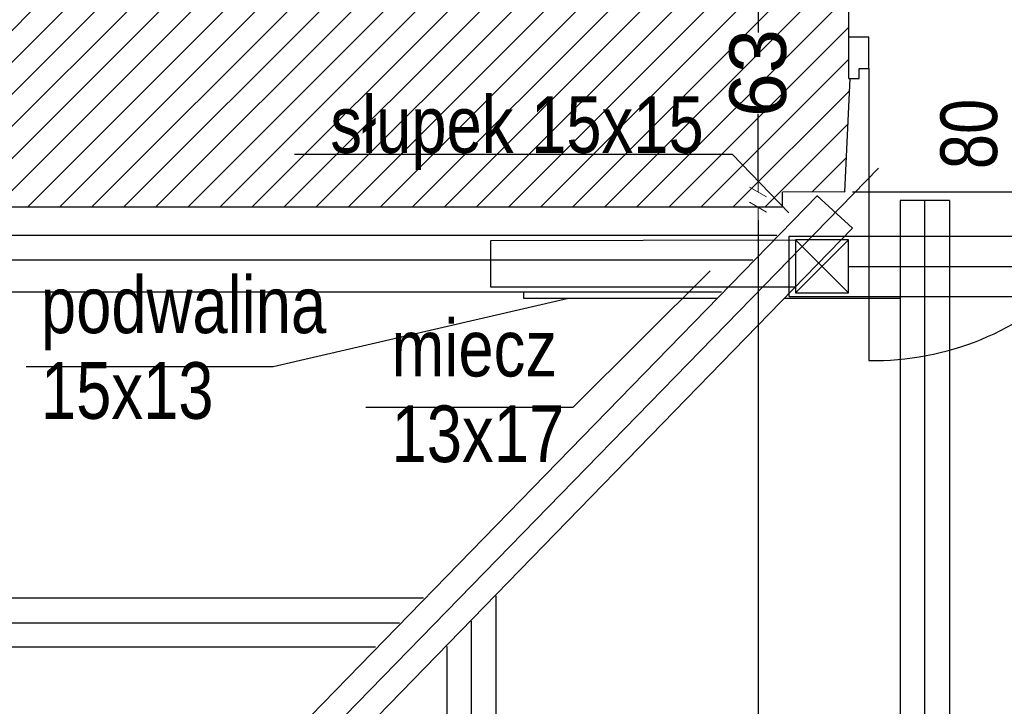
# Model space of a CAD drawing. Header units: millimetres. Extents: x 77315 to 1057463, y -108895 to -47643.
# Tile 7 of 62: x 84050 to 86656, y -102484 to -100667. Entities that reach past the tile are written whole.
import ezdxf

# ---------------------------------------------------------------- set-up
doc = ezdxf.new("R2010")
doc.units = ezdxf.units.MM
doc.header["$MEASUREMENT"] = 0
for name, color, linetype in [('A-DRZWI', 7, 'Continuous'), ('DIM MALY', 7, 'Continuous'), ('Drawing & Figure', 7, 'Continuous'), ('DRZWI', 7, 'Continuous'), ('opisy inne', 7, 'Continuous'), ('OSIE', 7, 'Continuous'), ('platew', 7, 'Continuous'), ('podciagi', 7, 'Continuous'), ('podwaliny', 7, 'Continuous'), ('Structural - Bearing', 7, 'Continuous'), ('wiezba', 7, 'Continuous')]:
    doc.layers.add(name, color=color, linetype=linetype)
doc.styles.add('STYL_AUTOMATYCZNY_2', font='arial.ttf')
doc.styles.add('STYL_AUTOMATYCZNY_3', font='arial.ttf', dxfattribs={"width": 0.8})
doc.dimstyles.new('STYL_AUTOMATYCZNY__1', dxfattribs={"dimtxt": 150, "dimasz": 34.231941, "dimexe": 0.18, "dimexo": 0.0625, "dimgap": 0, "dimtad": 1, "dimdec": 0, "dimlfac": 0.1, "dimzin": 0, "dimdsep": 46, "dimtxsty": 'STYL_AUTOMATYCZNY_2', "dimblk": 'ARROWHEAD_2', "dimblk1": 'ARROWHEAD_2', "dimblk2": 'ARROWHEAD_2', "dimcen": 0.09, "dimse1": 1, "dimse2": 1, "dimclrd": 7, "dimclre": 7, "dimclrt": 7, "dimadec": 0, "dimazin": 0, "dimtfac": 1, "dimtdec": 4, "dimtmove": 0, "dimatfit": 3, "dimfxl": 0, "dimtolj": 1, "dimtzin": 0, "dimarcsym": 0})

# ---------------------------------------------------------------- blocks, each defined once
blk = doc.blocks.new('ARROWHEAD_2')
at = {"color": 0, "linetype": 'Continuous', "lineweight": 0}
for p, q in [((0, 0), (-1, 0)), ((-0.378, -0.655), (0.378, 0.655))]:
    blk.add_line(p, q, dxfattribs=at)
blk = doc.blocks.new('*D170')
at = {"layer": 'Defpoints', "color": 0}
for p in [(86004.2, -100493), (86089.3, -100493), (86054.6, -101123)]:
    blk.add_point(p, dxfattribs=at)
at = {"layer": 'DIM MALY', "color": 7, "lineweight": -2}
for p, q in [((86004.2, -100527.2), (86004.2, -100700.4)), ((86004.2, -101088.8), (86004.2, -100916.1))]:
    blk.add_line(p, q, dxfattribs=at)
at = {"layer": 'DIM MALY', "color": 7, "lineweight": -2, "xscale": 34.23194115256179, "yscale": 34.23194115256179, "zscale": 34.23194115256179}
for p, rotation in [((86004.2, -100493), 90), ((86004.2, -101123), 270)]:
    blk.add_blockref('ARROWHEAD_2', p, dxfattribs=dict(at, rotation=rotation))
at = {"layer": 'DIM MALY', "color": 7, "insert": (86004.2, -100808.2), "char_height": 150, "attachment_point": 5, "rotation": 90, "style": 'STYL_AUTOMATYCZNY_2'}
blk.add_mtext('\\A1;63', dxfattribs=at)
blk = doc.blocks.new('*D434')
at = {"layer": 'Defpoints', "color": 0}
for p in [(86127.4, -101163), (86004.2, -104392.9), (86127.4, -104392.9)]:
    blk.add_point(p, dxfattribs=at)
at = {"layer": 'DIM MALY', "color": 7, "lineweight": -2}
for p, q in [((86004.2, -101197.2), (86004.2, -102612.7)), ((86004.2, -104358.7), (86004.2, -102944))]:
    blk.add_line(p, q, dxfattribs=at)
at = {"layer": 'DIM MALY', "color": 7, "lineweight": -2, "xscale": 34.23194115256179, "yscale": 34.23194115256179, "zscale": 34.23194115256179}
for p, rotation in [((86004.2, -101163), 90), ((86004.2, -104392.9), 270)]:
    blk.add_blockref('ARROWHEAD_2', p, dxfattribs=dict(at, rotation=rotation))
at = {"layer": 'DIM MALY', "color": 7, "insert": (86004.2, -102778.3), "char_height": 150, "attachment_point": 5, "rotation": 90, "style": 'STYL_AUTOMATYCZNY_2'}
blk.add_mtext('\\A1;323', dxfattribs=at)

msp = doc.modelspace()

# ---------------------------------------------------------------- hatches: boundary and pattern name
at = {"layer": 'Drawing & Figure'}
h = msp.add_hatch(dxfattribs=at)
h.set_pattern_fill('Common_Brick_0002', color=256, style=0, pattern_type=2)
h.set_pattern_definition([(45, (0, 0), (-42.426407, 42.426407), [])])
h.paths.add_polyline_path([(80273.6, -100096.9), (80333.6, -100096.9), (80333.6, -101162.8), (82194.1, -101162.9), (82238.1, -101162.9), (82378.1, -101162.9), (82378.1, -101162.8), (86069.2, -101163), (86069.2, -101161.5), (86069.2, -101123), (86234.1, -101122.8), (86248, -100822.8), (86244.3, -100822.8), (86243.7, -100492.8), (80803.6, -100492.8), (80803.6, -99972.8), (80688.6, -99956.9), (80563.6, -99956.9), (80333.6, -99956.9), (80309.6, -99956.9), (80309.6, -99971.9, 0.436052), (80299.6, -99981.6), (80299.6, -100054, -0.371445), (80286.6, -100069.9), (80286.6, -100081.9), (80273.6, -100081.9)])

# ---------------------------------------------------------------- linework, layer by layer
at = {"layer": 'A-DRZWI'}
msp.add_lwpolyline([(86297.3, -100795.7), (86297.3, -101568.9, 0.424768), (87065.5, -100795.7)], format="xyb", dxfattribs=at)
at = {"layer": 'DRZWI'}
msp.add_lwpolyline([(86244.3, -100822.8), (86271.6, -100822.8), (86271.6, -100795.7), (86297.3, -100795.7), (86297.3, -100712.8), (86244.3, -100712.8)], dxfattribs=at)
at = {"layer": 'opisy inne'}
for points in [[(84777.5, -101022.6), (85936, -101022.6), (86085.4, -101178.4)], [(84966.3, -101692), (85514.5, -101692), (85877.5, -101331.4)], [(84067.3, -101585), (84721.2, -101585), (85502.9, -101403.6)]]:
    msp.add_lwpolyline(points, dxfattribs=at)
at = {"layer": 'OSIE'}
for p, q in [((82472.9, -105011.5), (86323.1, -101059.5)), ((86445.5, -105062.8), (86445.5, -101145.5)), ((82454.1, -101302.8), (85990.5, -101302.8)), ((86243.5, -101319.9), (87762.4, -101319.9)), ((82454.1, -102262.8), (85055.2, -102262.8)), ((85245.5, -105062.8), (85245.5, -102258.8))]:
    msp.add_line(p, q, dxfattribs=at)
at = {"layer": 'platew'}
for p, q in [((86086.6, -101399.9), (86086.6, -101239.9)), ((86086.6, -101239.9), (87762.4, -101239.9)), ((86086.6, -101399.9), (87762.4, -101399.9))]:
    msp.add_line(p, q, dxfattribs=at)
at = {"layer": 'podciagi'}
msp.add_line((86254.1, -101122.8), (87149.6, -101122.7), dxfattribs=at)
at = {"layer": 'podwaliny'}
for points in [[(85383.1, -101387.8), (85383.1, -101403.6), (85897.2, -101403.6)], [(86074.1, -101403.6), (86380.5, -101403.6)]]:
    msp.add_lwpolyline(points, dxfattribs=at)
at = {"layer": 'Structural - Bearing'}
for p, q in [((86244.3, -100822.8), (86243.7, -100492.8)), ((86234.1, -101122.8), (86248, -100822.8)), ((86234.1, -101122.8), (86069.2, -101123)), ((86069.2, -101163), (86069.2, -101123)), ((86069.2, -101163), (80333.6, -101162.8))]:
    msp.add_line(p, q, dxfattribs=at)
at = {"layer": 'wiezba'}
for p, q in [((82427.5, -104964.9), (86161.5, -101132.3)), ((86253.7, -101218.9), (86160.6, -101133.2)), ((86380.5, -101145.5), (86380.5, -105062.8)), ((86510.5, -101145.5), (86380.5, -101145.5)), ((86510.5, -101145.5), (86510.5, -105062.8)), ((86053.8, -101237.8), (82454.1, -101237.8)), ((82518.2, -105058.1), (86253.7, -101218.9)), ((86103.5, -101389.9), (86243.5, -101249.9)), ((86103.5, -101249.9), (86243.5, -101389.9)), ((85907.7, -101387.8), (82454.1, -101387.8)), ((85118.5, -102197.8), (82454.1, -102197.8)), ((85310.5, -102192.1), (85310.5, -105062.8)), ((84991.9, -102327.8), (82454.1, -102327.8)), ((85180.5, -102325.5), (85180.5, -105062.8))]:
    msp.add_line(p, q, dxfattribs=at)
for points in [[(86103.5, -101374.9), (85297.3, -101374.9), (85297.3, -101251.1), (86103.5, -101249.9)], [(86103.5, -101389.9), (86243.5, -101389.9), (86243.5, -101249.9), (86103.5, -101249.9)]]:
    msp.add_lwpolyline(points, close=True, dxfattribs=at)

# ---------------------------------------------------------------- texts
at = {"layer": 'opisy inne', "insert": (85366.3, -100966.9), "char_height": 150, "attachment_point": 5, "style": 'STYL_AUTOMATYCZNY_3'}
msp.add_mtext('\\A1;{\\pqc;\\fArial|b0|i0|c238|p0;\\W0.800000;słupek 15x15}', dxfattribs=at)
at = {"layer": 'opisy inne', "insert": (86562.6, -100969.4), "char_height": 150, "attachment_point": 5, "rotation": 90, "style": 'STYL_AUTOMATYCZNY_3'}
msp.add_mtext('\\A1;{\\pqc;\\fArial|b0|i0|c238|p0;\\W0.800000;80}', dxfattribs=at)
at = {"layer": 'opisy inne', "char_height": 150, "attachment_point": 7, "line_spacing_factor": 0.907056, "style": 'STYL_AUTOMATYCZNY_3'}
for s, insert in [('\\A1;{\\pql;\\fArial|b0|i0|c238|p0;\\W0.800000;podwalina    \\P\\pql;\\fArial|b0|i0|c238|p0;\\W0.800000;15x13}', (84106.6, -101725.4)), ('\\A1;{\\pql;\\fArial|b0|i0|c238|p0;\\W0.800000;miecz    \\P\\pql;\\fArial|b0|i0|c238|p0;\\W0.800000;13x17}', (85034.4, -101840))]:
    msp.add_mtext(s, dxfattribs=dict(at, insert=insert))

# ---------------------------------------------------------------- dimensions: what is measured, and where the dimension line sits
at = {"layer": 'DIM MALY'}
for base, p1, p2, angle, picture, middle in [((86004.2, -100493), (86054.6, -101123), (86089.3, -100493), 90, '*D170', (86004.2, -100808.2)), ((86004.2, -104392.9), (86127.4, -101163), (86127.4, -104392.9), 270, '*D434', (86004.2, -102778.3))]:
    dim = msp.add_linear_dim(base=base, p1=p1, p2=p2, angle=angle, dimstyle='STYL_AUTOMATYCZNY__1', dxfattribs=at)
    dim.commit()
    dim.dimension.update_dxf_attribs({"geometry": picture, "text_midpoint": middle, "dimtype": 160, "text_rotation": 90})

doc.saveas('drawing.dxf')
